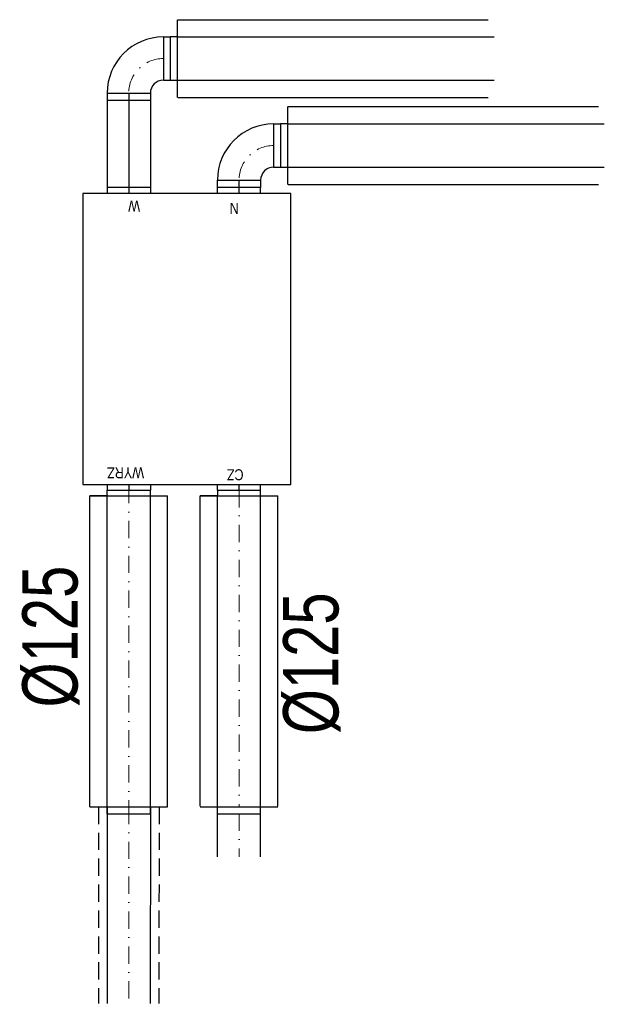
# Model space of a CAD drawing. Header units: inches. Extents: x 67073 to 287261, y -76160 to 48412.
# Tile 113 of 117: x 67073 to 67242, y -20440 to -20155. Entities that reach past the tile are written whole.
import ezdxf

# ---------------------------------------------------------------- set-up
doc = ezdxf.new("R2010")
doc.units = ezdxf.units.IN
doc.header["$MEASUREMENT"] = 0
doc.linetypes.add('DASHDOT', pattern=[1, 0.5, -0.25, 0, -0.25])
doc.linetypes.add('DASHED', pattern=[0.75, 0.5, -0.25])
doc.layers.add('## 08 Nawiew', color=1, linetype='Continuous')
doc.layers.add('Wywiew', color=1, linetype='Continuous')
doc.styles.add('SLDTEXTSTYLE2', font='TXT', dxfattribs={"width": 0.605})
doc.styles.get("Standard").update_dxf_attribs({"font": 'ARIAL.TTF', "width": 0.75})

# ---------------------------------------------------------------- blocks, each defined once
blk = doc.blocks.new('A$C674DB913')
at = {"color": 192, "lineweight": 25}
for p, q in [((8.75, 112.31), (8.75, 110.66)), ((21.25, 112.31), (8.75, 112.31)), ((15, 112.31), (15, 110.66)), ((21.25, 112.31), (21.25, 110.66)), ((53.15, 112.31), (40.65, 112.31)), ((40.65, 110.66), (40.65, 112.31)), ((46.9, 110.66), (46.9, 112.31)), ((53.15, 110.66), (53.15, 112.31)), ((0, 110.66), (0, 26.46)), ((60.2, 110.66), (0, 110.66)), ((0, 110.66), (0, 26.46)), ((60.2, 26.46), (60.2, 110.66)), ((60.2, 26.46), (60.2, 110.66)), ((0, 26.46), (60.2, 26.46)), ((8.75, 26.46), (8.75, 24.81)), ((15, 26.46), (15, 24.81)), ((21.25, 26.46), (21.25, 24.81)), ((40.65, 24.81), (40.65, 26.46)), ((46.9, 24.81), (46.9, 26.46)), ((53.15, 24.81), (53.15, 26.46)), ((8.75, 24.81), (21.25, 24.81)), ((40.65, 24.81), (53.15, 24.81))]:
    blk.add_line(p, q, dxfattribs=at)
at = {"color": 7, "linetype": 'Continuous', "lineweight": 0, "char_height": 3.175, "attachment_point": 1, "style": 'SLDTEXTSTYLE2'}
for s, insert in [('\\fArial Narrow|b0|i0|c0|p0;\\W1;CZ', (13.7, 109.47)), ('\\fArial Narrow|b0|i0|c0|p0;\\W1;WYRZ', (42.47, 108.91)), ('\\fArial Narrow|b0|i0|c0|p0;\\W1;N', (15.08, 32.42)), ('\\fArial Narrow|b0|i0|c0|p0;\\W1;W', (43.63, 31.75))]:
    blk.add_mtext(s, dxfattribs=dict(at, insert=insert))

msp = doc.modelspace()

# ---------------------------------------------------------------- linework, layer by layer
at = {"layer": '## 08 Nawiew', "color": 1, "linetype": 'Continuous', "lineweight": 30, "ltscale": 10}
for p, q in [((67118.584, -20155.43), (67118.584, -20177.93)), ((67118.746, -20155.43), (67208.584, -20155.43)), ((67114.584, -20160.428), (67114.584, -20172.928)), ((67114.584, -20160.428), (67116.584, -20160.43)), ((67116.584, -20160.428), (67116.584, -20172.928)), ((67116.584, -20160.428), (67116.584, -20172.928)), ((67118.746, -20160.43), (67116.584, -20160.43)), ((67116.584, -20160.43), (67116.584, -20172.928)), ((67118.746, -20160.43), (67210.234, -20160.43)), ((67114.584, -20172.928), (67116.584, -20172.928)), ((67116.584, -20172.928), (67118.584, -20172.928)), ((67118.746, -20172.93), (67210.234, -20172.93)), ((67098.334, -20176.678), (67098.334, -20204.033)), ((67098.334, -20176.678), (67110.834, -20176.678)), ((67104.584, -20176.678), (67104.584, -20204.033)), ((67110.834, -20176.678), (67110.834, -20204.033)), ((67098.334, -20178.678), (67110.834, -20178.678)), ((67118.746, -20177.93), (67208.584, -20177.93))]:
    msp.add_line(p, q, dxfattribs=at)
at = {"layer": '## 08 Nawiew', "color": 5, "lineweight": 30}
for p, q in [((67150.484, -20180.589), (67150.484, -20203.089)), ((67150.646, -20180.589), (67240.484, -20180.589)), ((67146.484, -20185.586), (67146.484, -20198.086)), ((67146.484, -20185.586), (67148.484, -20185.589)), ((67148.484, -20185.586), (67148.484, -20198.086)), ((67148.484, -20185.586), (67148.484, -20198.086)), ((67150.646, -20185.589), (67148.484, -20185.589)), ((67148.484, -20185.589), (67148.484, -20198.086)), ((67150.646, -20185.589), (67242.134, -20185.589)), ((67146.484, -20198.086), (67148.484, -20198.086)), ((67148.484, -20198.086), (67150.484, -20198.086)), ((67150.646, -20198.089), (67242.134, -20198.089)), ((67130.234, -20204.033), (67130.234, -20201.836)), ((67130.234, -20201.836), (67142.734, -20201.836)), ((67136.484, -20204.033), (67136.484, -20201.836)), ((67142.734, -20201.836), (67142.734, -20204.033)), ((67150.646, -20203.089), (67240.484, -20203.089))]:
    msp.add_line(p, q, dxfattribs=at)
at = {"layer": '## 08 Nawiew', "color": 3, "lineweight": 30}
for p, q in [((67093.334, -20383.183), (67093.334, -20293.183)), ((67098.334, -20293.183), (67093.334, -20293.183)), ((67093.334, -20293.183), (67115.834, -20293.183)), ((67098.334, -20383.183), (67098.334, -20291.533)), ((67110.834, -20383.183), (67110.834, -20291.533)), ((67115.834, -20383.183), (67115.834, -20293.183)), ((67093.334, -20383.183), (67115.834, -20383.183)), ((67098.34, -20383.183), (67098.318, -20440.135)), ((67098.332, -20385.183), (67098.332, -20383.183)), ((67110.84, -20383.183), (67110.818, -20440.135)), ((67110.832, -20385.183), (67110.832, -20383.183)), ((67098.332, -20385.183), (67110.832, -20385.183))]:
    msp.add_line(p, q, dxfattribs=at)
at = {"layer": '## 08 Nawiew', "color": 3, "linetype": 'DASHDOT', "lineweight": 15, "ltscale": 10}
for p, q in [((67104.584, -20386.225), (67104.584, -20291.533)), ((67104.589, -20383.183), (67104.567, -20440.335))]:
    msp.add_line(p, q, dxfattribs=at)
at = {"layer": '## 08 Nawiew', "color": 4, "linetype": 'DASHDOT', "lineweight": 15, "ltscale": 10}
for p, q in [((67136.484, -20291.533), (67136.484, -20383.183)), ((67136.482, -20385.183), (67136.482, -20397.683))]:
    msp.add_line(p, q, dxfattribs=at)
at = {"layer": '## 08 Nawiew', "color": 3, "linetype": 'DASHED', "ltscale": 10}
for p, q in [((67095.84, -20383.183), (67095.818, -20440.135)), ((67113.34, -20383.183), (67113.318, -20440.135))]:
    msp.add_line(p, q, dxfattribs=at)
at = {"layer": '## 08 Nawiew', "color": 1, "linetype": 'Continuous', "lineweight": 30, "ltscale": 10}
for radius in [16.25, 3.75]:
    msp.add_arc((67114.584, -20176.678), radius, 90, 180, dxfattribs=at)
at = {"layer": '## 08 Nawiew', "color": 1, "linetype": 'DASHDOT', "lineweight": 15, "ltscale": 10}
msp.add_arc((67114.584, -20176.678), 10, 90, 180, dxfattribs=at)
at = {"layer": '## 08 Nawiew', "color": 5, "lineweight": 30}
for radius in [16.25, 3.75]:
    msp.add_arc((67146.484, -20201.836), radius, 90, 180, dxfattribs=at)
at = {"layer": '## 08 Nawiew', "color": 5, "linetype": 'DASHDOT', "lineweight": 15, "ltscale": 10}
msp.add_arc((67146.484, -20201.836), 10, 90, 180, dxfattribs=at)
at = {"color": 4, "lineweight": 30}
for p, q in [((67125.234, -20383.02), (67125.234, -20293.183)), ((67130.234, -20293.183), (67125.234, -20293.183)), ((67125.234, -20293.183), (67147.734, -20293.183)), ((67130.234, -20291.533), (67130.234, -20293.183)), ((67130.234, -20293.183), (67142.734, -20293.183)), ((67130.234, -20383.183), (67130.234, -20293.183)), ((67130.234, -20293.183), (67142.734, -20293.183)), ((67142.734, -20293.183), (67142.734, -20291.533)), ((67142.734, -20383.183), (67142.734, -20293.183)), ((67147.734, -20383.02), (67147.734, -20293.183)), ((67125.234, -20383.183), (67147.734, -20383.183)), ((67130.232, -20385.183), (67130.232, -20383.183)), ((67142.732, -20385.183), (67142.732, -20383.183)), ((67130.232, -20385.183), (67142.732, -20385.183)), ((67130.232, -20385.183), (67142.732, -20385.183)), ((67130.232, -20397.683), (67130.232, -20385.183)), ((67130.232, -20385.183), (67142.732, -20385.183)), ((67142.732, -20397.683), (67142.732, -20385.183))]:
    msp.add_line(p, q, dxfattribs=at)

# ---------------------------------------------------------------- block references
at = {"color": 2, "lineweight": 30, "rotation": 180}
msp.add_blockref('A$C674DB913', (67151.484, -20179.221), dxfattribs=at)

# ---------------------------------------------------------------- texts
at = {"layer": 'Wywiew', "color": 3, "lineweight": 5, "insert": (67073.778, -20354.433), "char_height": 16.0002, "attachment_point": 1, "rotation": 90}
msp.add_mtext_dynamic_manual_height_columns('%%C125', width=46.33417, gutter_width=12.5, heights=[0], dxfattribs=at)
at = {"layer": 'Wywiew', "color": 4, "lineweight": 5, "insert": (67149.237, -20362.168), "char_height": 16.0002, "attachment_point": 1, "rotation": 90}
msp.add_mtext_dynamic_manual_height_columns('%%C125', width=46.33417, gutter_width=12.5, heights=[0], dxfattribs=at)

doc.saveas('drawing.dxf')
